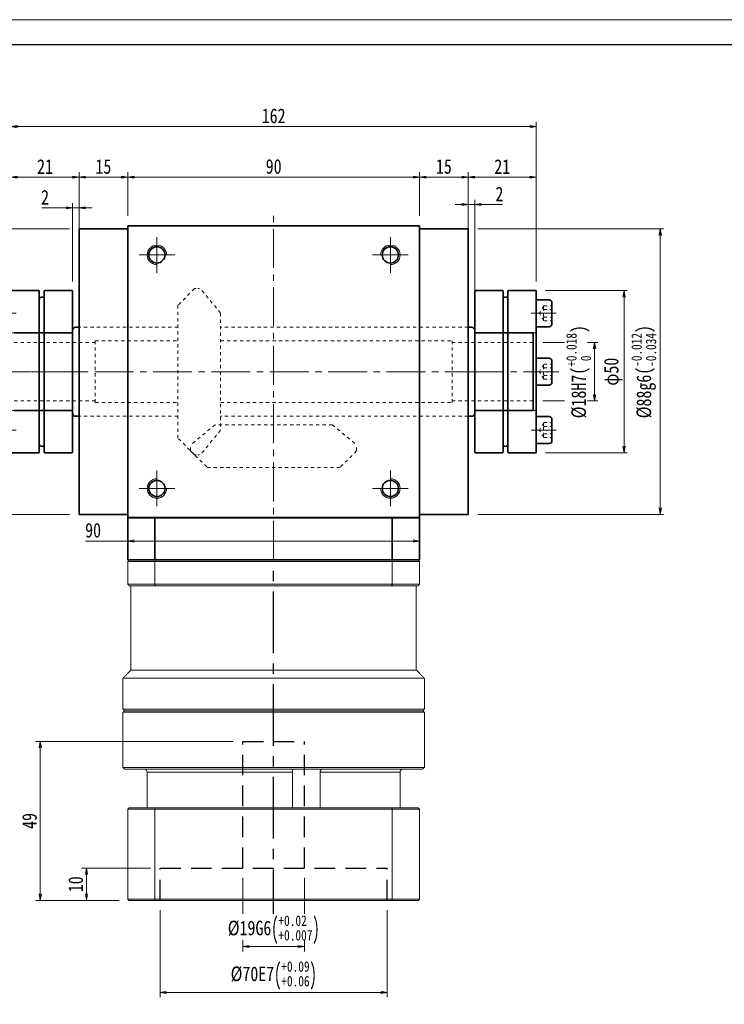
# Model space of a CAD drawing. Header units: millimetres. Extents: x -3 to 668, y 0 to 459.
# Tile 3 of 10: x 106 to 323, y 155 to 459. Entities that reach past the tile are written whole.
import ezdxf

# ---------------------------------------------------------------- set-up
doc = ezdxf.new("R2010")
doc.units = ezdxf.units.MM
for name, pattern in [('CENTER2', [28.575, 19.05, -3.175, 3.175, -3.175]), ('DASHED2', [9.525, 6.35, -3.175]), ('点画线', [18, 12, -2, 2, -2]), ('虚线', [2, 1, -1])]:
    doc.linetypes.add(name, pattern=pattern)
doc.layers.add('3中心线层', color=1, linetype='CENTER2')
doc.layers.add('4虚线层', color=6, linetype='DASHED2')
for name, color, linetype, lineweight in [('EB0', 7, 'Continuous', 35), ('中心线层', 1, '点画线', 18), ('图框_外框线', 7, 'Continuous', 18), ('尺寸线层', 3, 'Continuous', 18), ('粗实线', 7, 'Continuous', 40), ('粗实线层', 7, 'Continuous', 35), ('虚线层', 6, '虚线', 18)]:
    doc.layers.add(name, color=color, linetype=linetype, lineweight=lineweight)
doc.styles.add('宋体', font='SimSun.ttf', dxfattribs={"width": 0.8})
doc.dimstyles.new('A水平标注$0', dxfattribs={"dimtxt": 3.5, "dimasz": 2, "dimexe": 1.5, "dimexo": 3, "dimgap": 1.1, "dimtad": 1, "dimtoh": 1, "dimdec": 4, "dimdsep": 46, "dimtxsty": '宋体', "dimblk": 'OPEN', "dimcen": 3, "dimclrd": 3, "dimclre": 3, "dimclrt": 6, "dimadec": 0, "dimazin": 0, "dimtm": 1e-09, "dimtfac": 1, "dimtdec": 4, "dimtix": 1, "dimtmove": 0, "dimatfit": 3, "dimldrblk": 'OPEN', "dimfxl": 0, "dimlwd": 13, "dimlwe": 13, "dimarcsym": 0})
doc.dimstyles.new('D直径标注φ25', dxfattribs={"dimtxt": 3.5, "dimasz": 2, "dimexe": 1, "dimexo": 3, "dimtad": 1, "dimtoh": 1, "dimdec": 1, "dimdsep": 46, "dimtxsty": '宋体', "dimblk": 'OPEN', "dimcen": 3, "dimclrd": 3, "dimclre": 3, "dimclrt": 130, "dimadec": 0, "dimazin": 0, "dimtm": 1e-09, "dimtfac": 1, "dimtdec": 1, "dimtmove": 0, "dimatfit": 0, "dimldrblk": 'OPEN', "dimfxl": 0, "dimlwd": 13, "dimlwe": 13, "dimarcsym": 0})

# ---------------------------------------------------------------- blocks, each defined once
blk = doc.blocks.new('34fhh_1')
at = {"layer": '中心线层'}
blk.add_line((1.59, 0), (-6.07, 0), dxfattribs=at)
at = {"layer": '粗实线层'}
for p, q in [((-4.82, 3.31), (-4.82, -3.31)), ((0, 4.14), (-3.99, 4.14)), ((0, -4.14), (0, 4.14)), ((-3.99, -4.14), (0, -4.14))]:
    blk.add_line(p, q, dxfattribs=at)
for centre, start, end in [((-3.99, 3.31), 90, 180), ((-3.99, -3.31), 180, 270)]:
    blk.add_arc(centre, 0.828, start, end, dxfattribs=at)
at = {"layer": '虚线层'}
for p, q in [((-2.32, 2.31), (-4.82, 2.31)), ((-2.32, 1.15), (-4.82, 1.15)), ((-2.32, 2.31), (-0.99, 0)), ((-2.32, -2.31), (-0.99, 0)), ((-2.32, -1.15), (-4.82, -1.15)), ((-2.32, -2.31), (-4.82, -2.31))]:
    blk.add_line(p, q, dxfattribs=at)
for centre, radius, start, end in [((-3.47, 1.73), 1.29, 333.4349, 26.5651), ((-6.71, 0), 4.54, 345.2529, 14.7471), ((-3.47, -1.73), 1.29, 333.4349, 26.5651)]:
    blk.add_arc(centre, radius, start, end, dxfattribs=at)
blk = doc.blocks.new('zjt-090_1')
at = {"color": 7, "linetype": 'Continuous'}
for p, q in [((-19, -24.85), (-19, 24.85)), ((-10.41, 25), (-18.85, 25)), ((-10.26, 24.85), (-10.26, 0)), ((-8.74, 24.85), (-8.74, -24.85)), ((-0.15, 25), (-8.59, 25)), ((0, 24.85), (0, 0)), ((-10.26, 0), (-10.26, -24.85)), ((0, 0), (0, -24.85)), ((-18.85, -25), (-10.41, -25)), ((-8.59, -25), (-0.15, -25))]:
    blk.add_line(p, q, dxfattribs=at)
for centre, radius, start, end in [((-18.85, 24.85), 0.15, 90, 180), ((-10.41, 24.85), 0.15, 0, 90), ((-8.59, 24.85), 0.15, 90, 180), ((-0.15, 24.85), 0.15, 0, 90), ((-9.5, 22.25), 0.76, 0, 180), ((-9.5, -22.25), 0.76, 180, 0), ((-18.85, -24.85), 0.15, 180, 270), ((-10.41, -24.85), 0.15, 270, 0), ((-8.59, -24.85), 0.15, 180, 270), ((-0.15, -24.85), 0.15, 270, 0)]:
    blk.add_arc(centre, radius, start, end, dxfattribs=at)
at = {"layer": '中心线层'}
blk.add_line((3, 0), (-25.94, 0), dxfattribs=at)
at = {"layer": '粗实线层', "color": 6, "linetype": '虚线', "lineweight": 18}
for p, q in [((0, 12), (-19, 12)), ((0, -12), (-19, -12))]:
    blk.add_line(p, q, dxfattribs=at)
at = {"layer": '粗实线层'}
for p in [(-19, 18), (-19, 0)]:
    blk.add_blockref('34fhh_1', p, dxfattribs=at)
at = {"layer": '粗实线层', "xscale": -0.9999999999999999, "rotation": 180}
blk.add_blockref('34fhh_1', (-19, -18), dxfattribs=at)
blk = doc.blocks.new('_Open')
at = {"color": 0, "linetype": 'ByBlock', "lineweight": -2}
for p, q in [((-1, 0.17), (0, 0)), ((-1, -0.17), (0, 0)), ((0, 0), (-1, 0))]:
    blk.add_line(p, q, dxfattribs=at)
blk = doc.blocks.new('*D11')
at = {"layer": 'Defpoints', "color": 0, "transparency": 16777216}
for p in [(229.02, 410.01), (139.02, 395.05), (229.02, 395.05)]:
    blk.add_point(p, dxfattribs=at)
at = {"layer": '尺寸线层', "color": 3, "lineweight": 13, "transparency": 16777216}
for p, q in [((139.02, 398.05), (139.02, 411.51)), ((141.02, 410.01), (227.02, 410.01)), ((229.02, 398.05), (229.02, 411.51))]:
    blk.add_line(p, q, dxfattribs=at)
at = {"layer": '尺寸线层', "color": 3, "lineweight": 13, "transparency": 16777216, "xscale": 2, "yscale": 2, "zscale": 2, "rotation": 180}
blk.add_blockref('_Open', (139.02, 410.01), dxfattribs=at)
at = {"layer": '尺寸线层', "color": 3, "lineweight": 13, "transparency": 16777216, "xscale": 2, "yscale": 2, "zscale": 2}
blk.add_blockref('_Open', (229.02, 410.01), dxfattribs=at)
at = {"layer": '尺寸线层', "color": 6, "transparency": 16777216, "insert": (184.02, 413.3), "char_height": 4.5, "attachment_point": 5, "style": '宋体', "bg_fill": 3, "box_fill_scale": 1.1, "bg_fill_color": 257, "bg_fill_transparency": 0}
blk.add_mtext('90', dxfattribs=at)
blk = doc.blocks.new('*D12')
at = {"layer": 'Defpoints', "color": 0, "transparency": 16777216}
for p in [(124.02, 410.01), (139.02, 395.05), (124.02, 394.05)]:
    blk.add_point(p, dxfattribs=at)
at = {"layer": '尺寸线层', "color": 3, "lineweight": 13, "transparency": 16777216}
for p, q in [((124.02, 397.05), (124.02, 411.51)), ((137.02, 410.01), (126.02, 410.01)), ((139.02, 398.05), (139.02, 411.51))]:
    blk.add_line(p, q, dxfattribs=at)
at = {"layer": '尺寸线层', "color": 3, "lineweight": 13, "transparency": 16777216, "xscale": 2, "yscale": 2, "zscale": 2, "rotation": 180}
blk.add_blockref('_Open', (124.02, 410.01), dxfattribs=at)
at = {"layer": '尺寸线层', "color": 3, "lineweight": 13, "transparency": 16777216, "xscale": 2, "yscale": 2, "zscale": 2}
blk.add_blockref('_Open', (139.02, 410.01), dxfattribs=at)
at = {"layer": '尺寸线层', "color": 6, "transparency": 16777216, "insert": (131.52, 413.29), "char_height": 4.5, "attachment_point": 5, "style": '宋体', "bg_fill": 3, "box_fill_scale": 1.1, "bg_fill_color": 257, "bg_fill_transparency": 0}
blk.add_mtext('15', dxfattribs=at)
blk = doc.blocks.new('*D13')
at = {"layer": 'Defpoints', "color": 0, "transparency": 16777216}
for p in [(244.02, 410.01), (229.02, 395.05), (244.02, 394.05)]:
    blk.add_point(p, dxfattribs=at)
at = {"layer": '尺寸线层', "color": 3, "lineweight": 13, "transparency": 16777216}
for p, q in [((229.02, 398.05), (229.02, 411.51)), ((231.02, 410.01), (242.02, 410.01)), ((244.02, 397.05), (244.02, 411.51))]:
    blk.add_line(p, q, dxfattribs=at)
at = {"layer": '尺寸线层', "color": 3, "lineweight": 13, "transparency": 16777216, "xscale": 2, "yscale": 2, "zscale": 2, "rotation": 180}
blk.add_blockref('_Open', (229.02, 410.01), dxfattribs=at)
at = {"layer": '尺寸线层', "color": 3, "lineweight": 13, "transparency": 16777216, "xscale": 2, "yscale": 2, "zscale": 2}
blk.add_blockref('_Open', (244.02, 410.01), dxfattribs=at)
at = {"layer": '尺寸线层', "color": 6, "transparency": 16777216, "insert": (236.52, 413.29), "char_height": 4.5, "attachment_point": 5, "style": '宋体', "bg_fill": 3, "box_fill_scale": 1.1, "bg_fill_color": 257, "bg_fill_transparency": 0}
blk.add_mtext('15', dxfattribs=at)
blk = doc.blocks.new('*D16')
at = {"layer": 'Defpoints', "color": 0, "transparency": 16777216}
for p in [(122.02, 400.55), (124.02, 385.43), (122.02, 374.9)]:
    blk.add_point(p, dxfattribs=at)
at = {"layer": '尺寸线层', "color": 3, "lineweight": 13, "transparency": 16777216}
for p, q in [((122.02, 377.9), (122.02, 402.05)), ((124.02, 388.43), (124.02, 402.05)), ((112.52, 400.55), (115.61, 400.55)), ((115.61, 400.55), (120.02, 400.55)), ((124.02, 400.55), (122.02, 400.55)), ((126.02, 400.55), (128.02, 400.55))]:
    blk.add_line(p, q, dxfattribs=at)
at = {"layer": '尺寸线层', "color": 3, "lineweight": 13, "transparency": 16777216, "xscale": 2, "yscale": 2, "zscale": 2}
blk.add_blockref('_Open', (122.02, 400.55), dxfattribs=at)
at = {"layer": '尺寸线层', "color": 3, "lineweight": 13, "transparency": 16777216, "xscale": 2, "yscale": 2, "zscale": 2, "rotation": 180}
blk.add_blockref('_Open', (124.02, 400.55), dxfattribs=at)
at = {"layer": '尺寸线层', "color": 6, "transparency": 16777216, "insert": (113.52, 403.83), "char_height": 4.5, "attachment_point": 5, "style": '宋体', "bg_fill": 3, "box_fill_scale": 1.1, "bg_fill_color": 257, "bg_fill_transparency": 0}
blk.add_mtext('2', dxfattribs=at)
blk = doc.blocks.new('*D17')
at = {"layer": 'Defpoints', "color": 0, "transparency": 16777216}
for p in [(103.02, 410.01), (124.02, 394.05), (103.02, 374.9)]:
    blk.add_point(p, dxfattribs=at)
at = {"layer": '尺寸线层', "color": 3, "lineweight": 13, "transparency": 16777216}
for p, q in [((103.02, 377.9), (103.02, 411.51)), ((122.02, 410.01), (105.02, 410.01)), ((124.02, 397.05), (124.02, 411.51))]:
    blk.add_line(p, q, dxfattribs=at)
at = {"layer": '尺寸线层', "color": 3, "lineweight": 13, "transparency": 16777216, "xscale": 2, "yscale": 2, "zscale": 2, "rotation": 180}
blk.add_blockref('_Open', (103.02, 410.01), dxfattribs=at)
at = {"layer": '尺寸线层', "color": 3, "lineweight": 13, "transparency": 16777216, "xscale": 2, "yscale": 2, "zscale": 2}
blk.add_blockref('_Open', (124.02, 410.01), dxfattribs=at)
at = {"layer": '尺寸线层', "color": 6, "transparency": 16777216, "insert": (113.52, 413.29), "char_height": 4.5, "attachment_point": 5, "style": '宋体', "bg_fill": 3, "box_fill_scale": 1.1, "bg_fill_color": 257, "bg_fill_transparency": 0}
blk.add_mtext('21', dxfattribs=at)
blk = doc.blocks.new('*D18')
at = {"layer": 'Defpoints', "color": 0, "transparency": 16777216}
for p in [(246.02, 401.58), (244.02, 385.43), (246.02, 362.8)]:
    blk.add_point(p, dxfattribs=at)
at = {"layer": '尺寸线层', "color": 3, "lineweight": 13, "transparency": 16777216}
for p, q in [((242.02, 401.58), (240.02, 401.58)), ((244.02, 388.43), (244.02, 403.08)), ((244.02, 401.58), (246.02, 401.58)), ((246.02, 365.8), (246.02, 403.08)), ((251.53, 401.58), (248.02, 401.58)), ((254.63, 401.58), (251.53, 401.58))]:
    blk.add_line(p, q, dxfattribs=at)
at = {"layer": '尺寸线层', "color": 3, "lineweight": 13, "transparency": 16777216, "xscale": 2, "yscale": 2, "zscale": 2}
blk.add_blockref('_Open', (244.02, 401.58), dxfattribs=at)
at = {"layer": '尺寸线层', "color": 3, "lineweight": 13, "transparency": 16777216, "xscale": 2, "yscale": 2, "zscale": 2, "rotation": 180}
blk.add_blockref('_Open', (246.02, 401.58), dxfattribs=at)
at = {"layer": '尺寸线层', "color": 6, "transparency": 16777216, "insert": (253.63, 404.86), "char_height": 4.5, "attachment_point": 5, "style": '宋体', "bg_fill": 3, "box_fill_scale": 1.1, "bg_fill_color": 257, "bg_fill_transparency": 0}
blk.add_mtext('2', dxfattribs=at)
blk = doc.blocks.new('*D19')
at = {"layer": 'Defpoints', "color": 0, "transparency": 16777216}
for p in [(103.02, 425.6), (103.02, 374.9), (265.02, 374.9)]:
    blk.add_point(p, dxfattribs=at)
at = {"layer": '尺寸线层', "color": 3, "lineweight": 13, "transparency": 16777216}
for p, q in [((103.02, 377.9), (103.02, 427.1)), ((263.02, 425.6), (105.02, 425.6)), ((265.02, 377.9), (265.02, 427.1))]:
    blk.add_line(p, q, dxfattribs=at)
at = {"layer": '尺寸线层', "color": 3, "lineweight": 13, "transparency": 16777216, "xscale": 2, "yscale": 2, "zscale": 2, "rotation": 180}
blk.add_blockref('_Open', (103.02, 425.6), dxfattribs=at)
at = {"layer": '尺寸线层', "color": 3, "lineweight": 13, "transparency": 16777216, "xscale": 2, "yscale": 2, "zscale": 2}
blk.add_blockref('_Open', (265.02, 425.6), dxfattribs=at)
at = {"layer": '尺寸线层', "color": 6, "transparency": 16777216, "insert": (184.02, 428.9), "char_height": 4.5, "attachment_point": 5, "style": '宋体', "bg_fill": 3, "box_fill_scale": 1.1, "bg_fill_color": 257, "bg_fill_transparency": 0}
blk.add_mtext('162', dxfattribs=at)
blk = doc.blocks.new('*D20')
at = {"layer": 'Defpoints', "color": 0, "transparency": 16777216}
for p in [(124.02, 394.05), (64.8, 306.05), (124.02, 306.05)]:
    blk.add_point(p, dxfattribs=at)
at = {"layer": '尺寸线层', "color": 3, "lineweight": 13, "transparency": 16777216}
for p, q in [((121.02, 394.05), (63.8, 394.05)), ((64.8, 392.05), (64.8, 308.05)), ((121.02, 306.05), (63.8, 306.05))]:
    blk.add_line(p, q, dxfattribs=at)
at = {"layer": '尺寸线层', "color": 3, "lineweight": 13, "transparency": 16777216, "xscale": 2, "yscale": 2, "zscale": 2}
for p, rotation in [((64.8, 394.05), 90), ((64.8, 306.05), 270)]:
    blk.add_blockref('_Open', p, dxfattribs=dict(at, rotation=rotation))
at = {"layer": '尺寸线层', "color": 130, "transparency": 16777216, "insert": (59.73, 350.05), "char_height": 4.5, "attachment_point": 5, "rotation": 90, "style": '宋体', "bg_fill": 3, "box_fill_scale": 1.1, "bg_fill_color": 257, "bg_fill_transparency": 0}
blk.add_mtext('{\\A1;\\A1;%%C88g6({\\H0.707107x;\\S-0.012^ -0.034;})}', dxfattribs=at)
blk = doc.blocks.new('*D29')
at = {"layer": 'Defpoints', "color": 0, "transparency": 16777216}
for p in [(229.02, 297.85), (139.02, 292.05), (229.02, 292.05)]:
    blk.add_point(p, dxfattribs=at)
at = {"layer": '尺寸线层', "color": 3, "lineweight": 13, "transparency": 16777216}
for p, q in [((126.01, 297.85), (131.78, 297.85)), ((131.78, 297.85), (139.02, 297.85)), ((139.02, 295.05), (139.02, 299.35)), ((141.02, 297.85), (227.02, 297.85)), ((229.02, 295.05), (229.02, 299.35))]:
    blk.add_line(p, q, dxfattribs=at)
at = {"layer": '尺寸线层', "color": 3, "lineweight": 13, "transparency": 16777216, "xscale": 2, "yscale": 2, "zscale": 2, "rotation": 180}
blk.add_blockref('_Open', (139.02, 297.85), dxfattribs=at)
at = {"layer": '尺寸线层', "color": 3, "lineweight": 13, "transparency": 16777216, "xscale": 2, "yscale": 2, "zscale": 2}
blk.add_blockref('_Open', (229.02, 297.85), dxfattribs=at)
at = {"layer": '尺寸线层', "color": 6, "transparency": 16777216, "insert": (128.35, 301.15), "char_height": 4.5, "attachment_point": 5, "style": '宋体', "bg_fill": 3, "box_fill_scale": 1.1, "bg_fill_color": 257, "bg_fill_transparency": 0}
blk.add_mtext('90', dxfattribs=at)
blk = doc.blocks.new('*D33')
at = {"layer": 'Defpoints', "color": 0, "transparency": 16777216}
for p in [(264.02, 359.05), (264.02, 341.05)]:
    blk.add_point(p, dxfattribs=at)
at = {"layer": '尺寸线层', "color": 3, "lineweight": 13, "transparency": 16777216}
for p, q in [((267.02, 359.05), (283.98, 359.05)), ((282.98, 357.05), (282.98, 343.05)), ((267.02, 341.05), (283.98, 341.05))]:
    blk.add_line(p, q, dxfattribs=at)
at = {"layer": '尺寸线层', "color": 3, "lineweight": 13, "transparency": 16777216, "xscale": 2, "yscale": 2, "zscale": 2}
for p, rotation in [((282.98, 359.05), 90), ((282.98, 341.05), 270)]:
    blk.add_blockref('_Open', p, dxfattribs=dict(at, rotation=rotation))
at = {"layer": '尺寸线层', "color": 130, "transparency": 16777216, "insert": (278.07, 350.05), "char_height": 4.5, "attachment_point": 5, "rotation": 90, "style": '宋体', "bg_fill": 3, "box_fill_scale": 1.1, "bg_fill_color": 257, "bg_fill_transparency": 0}
blk.add_mtext('{\\A1;\\A1;%%C18H7({\\H0.707107x;\\S+0.018^  0;})}', dxfattribs=at)
at = {"layer": 'Defpoints', "color": 0, "transparency": 16777216}
blk.add_point((282.98, 341.05), dxfattribs=at)
blk = doc.blocks.new('*D34')
at = {"layer": 'Defpoints', "color": 0, "transparency": 16777216}
for p in [(264.87, 375.05), (264.87, 325.05), (292.08, 325.05)]:
    blk.add_point(p, dxfattribs=at)
at = {"layer": '尺寸线层', "color": 3, "lineweight": 13, "transparency": 16777216}
for p, q in [((267.87, 375.05), (293.08, 375.05)), ((292.08, 373.05), (292.08, 327.05)), ((267.87, 325.05), (293.08, 325.05))]:
    blk.add_line(p, q, dxfattribs=at)
at = {"layer": '尺寸线层', "color": 3, "lineweight": 13, "transparency": 16777216, "xscale": 2, "yscale": 2, "zscale": 2}
for p, rotation in [((292.08, 375.05), 90), ((292.08, 325.05), 270)]:
    blk.add_blockref('_Open', p, dxfattribs=dict(at, rotation=rotation))
at = {"layer": '尺寸线层', "color": 130, "transparency": 16777216, "insert": (288.73, 350.05), "char_height": 4.5, "attachment_point": 5, "rotation": 90, "style": '宋体', "bg_fill": 3, "box_fill_scale": 1.1, "bg_fill_color": 257, "bg_fill_transparency": 0}
blk.add_mtext('φ50', dxfattribs=at)
blk = doc.blocks.new('*D35')
at = {"layer": 'Defpoints', "color": 0, "transparency": 16777216}
for p in [(244.02, 394.05), (244.02, 306.05), (303.23, 306.05)]:
    blk.add_point(p, dxfattribs=at)
at = {"layer": '尺寸线层', "color": 3, "lineweight": 13, "transparency": 16777216}
for p, q in [((247.02, 394.05), (304.23, 394.05)), ((303.23, 392.05), (303.23, 308.05)), ((247.02, 306.05), (304.23, 306.05))]:
    blk.add_line(p, q, dxfattribs=at)
at = {"layer": '尺寸线层', "color": 3, "lineweight": 13, "transparency": 16777216, "xscale": 2, "yscale": 2, "zscale": 2}
for p, rotation in [((303.23, 394.05), 90), ((303.23, 306.05), 270)]:
    blk.add_blockref('_Open', p, dxfattribs=dict(at, rotation=rotation))
at = {"layer": '尺寸线层', "color": 130, "transparency": 16777216, "insert": (298.16, 350.05), "char_height": 4.5, "attachment_point": 5, "rotation": 90, "style": '宋体', "bg_fill": 3, "box_fill_scale": 1.1, "bg_fill_color": 257, "bg_fill_transparency": 0}
blk.add_mtext('{\\A1;\\A1;%%C88g6({\\H0.707107x;\\S-0.012^ -0.034;})}', dxfattribs=at)
blk = doc.blocks.new('*D36')
at = {"layer": 'Defpoints', "color": 0, "transparency": 16777216}
for p in [(265.02, 410.01), (244.02, 394.05), (265.02, 374.9)]:
    blk.add_point(p, dxfattribs=at)
at = {"layer": '尺寸线层', "color": 3, "lineweight": 13, "transparency": 16777216}
for p, q in [((244.02, 397.05), (244.02, 411.51)), ((246.02, 410.01), (263.02, 410.01)), ((265.02, 377.9), (265.02, 411.51))]:
    blk.add_line(p, q, dxfattribs=at)
at = {"layer": '尺寸线层', "color": 3, "lineweight": 13, "transparency": 16777216, "xscale": 2, "yscale": 2, "zscale": 2, "rotation": 180}
blk.add_blockref('_Open', (244.02, 410.01), dxfattribs=at)
at = {"layer": '尺寸线层', "color": 3, "lineweight": 13, "transparency": 16777216, "xscale": 2, "yscale": 2, "zscale": 2}
blk.add_blockref('_Open', (265.02, 410.01), dxfattribs=at)
at = {"layer": '尺寸线层', "color": 6, "transparency": 16777216, "insert": (254.52, 413.29), "char_height": 4.5, "attachment_point": 5, "style": '宋体', "bg_fill": 3, "box_fill_scale": 1.1, "bg_fill_color": 257, "bg_fill_transparency": 0}
blk.add_mtext('21', dxfattribs=at)
blk = doc.blocks.new('*D39')
at = {"layer": 'Defpoints', "color": 0, "transparency": 16777216}
for p in [(149.02, 187.05), (219.02, 187.05), (219.02, 158.71)]:
    blk.add_point(p, dxfattribs=at)
at = {"layer": '尺寸线层', "color": 3, "lineweight": 13, "transparency": 16777216}
for p, q in [((149.02, 184.05), (149.02, 157.21)), ((219.02, 184.05), (219.02, 157.21)), ((151.02, 158.71), (217.02, 158.71))]:
    blk.add_line(p, q, dxfattribs=at)
at = {"layer": '尺寸线层', "color": 3, "lineweight": 13, "transparency": 16777216, "xscale": 2, "yscale": 2, "zscale": 2, "rotation": 180}
blk.add_blockref('_Open', (149.02, 158.71), dxfattribs=at)
at = {"layer": '尺寸线层', "color": 3, "lineweight": 13, "transparency": 16777216, "xscale": 2, "yscale": 2, "zscale": 2}
blk.add_blockref('_Open', (219.02, 158.71), dxfattribs=at)
at = {"layer": '尺寸线层', "color": 6, "transparency": 16777216, "insert": (184.02, 163.9), "char_height": 4.5, "attachment_point": 5, "style": '宋体', "bg_fill": 3, "box_fill_scale": 1.1, "bg_fill_color": 257, "bg_fill_transparency": 0}
blk.add_mtext('{\\A1;{%%c70}{}{E7\\H0.7143x;{\\H2x;\\W0.5;(}\\S+0.09^ +0.06;{\\H2x;\\W0.5;)}}}', dxfattribs=at)
blk = doc.blocks.new('*D40')
at = {"layer": 'Defpoints', "color": 0, "transparency": 16777216}
for p in [(174.52, 197.05), (193.52, 197.05)]:
    blk.add_point(p, dxfattribs=at)
at = {"layer": '尺寸线层', "color": 3, "lineweight": 13, "transparency": 16777216}
for p, q in [((174.52, 194.05), (174.52, 171.34)), ((193.52, 194.05), (193.52, 171.34)), ((176.52, 172.84), (191.52, 172.84))]:
    blk.add_line(p, q, dxfattribs=at)
at = {"layer": '尺寸线层', "color": 3, "lineweight": 13, "transparency": 16777216, "xscale": 2, "yscale": 2, "zscale": 2, "rotation": 180}
blk.add_blockref('_Open', (174.52, 172.84), dxfattribs=at)
at = {"layer": '尺寸线层', "color": 3, "lineweight": 13, "transparency": 16777216, "xscale": 2, "yscale": 2, "zscale": 2}
blk.add_blockref('_Open', (193.52, 172.84), dxfattribs=at)
at = {"layer": '尺寸线层', "color": 6, "transparency": 16777216, "insert": (184.02, 178.03), "char_height": 4.5, "attachment_point": 5, "style": '宋体', "bg_fill": 3, "box_fill_scale": 1.1, "bg_fill_color": 257, "bg_fill_transparency": 0}
blk.add_mtext('{\\A1;{%%c19}{}{G6\\H0.7143x;{\\H2x;\\W0.5;(}\\S+0.02^ +0.007;{\\H2x;\\W0.5;)}}}', dxfattribs=at)
at = {"layer": 'Defpoints', "color": 0, "transparency": 16777216}
blk.add_point((193.52, 172.84), dxfattribs=at)
blk = doc.blocks.new('*D41')
at = {"layer": 'Defpoints', "color": 0, "transparency": 16777216}
for p in [(149.02, 197.05), (126.31, 187.05), (139.42, 187.05)]:
    blk.add_point(p, dxfattribs=at)
at = {"layer": '尺寸线层', "color": 3, "lineweight": 13, "transparency": 16777216}
for p, q in [((146.02, 197.05), (124.81, 197.05)), ((126.31, 195.05), (126.31, 189.05)), ((136.42, 187.05), (124.81, 187.05))]:
    blk.add_line(p, q, dxfattribs=at)
at = {"layer": '尺寸线层', "color": 3, "lineweight": 13, "transparency": 16777216, "xscale": 2, "yscale": 2, "zscale": 2}
for p, rotation in [((126.31, 197.05), 90), ((126.31, 187.05), 270)]:
    blk.add_blockref('_Open', p, dxfattribs=dict(at, rotation=rotation))
at = {"layer": '尺寸线层', "color": 6, "transparency": 16777216, "insert": (123.01, 192.05), "char_height": 4.5, "attachment_point": 5, "rotation": 90, "style": '宋体', "bg_fill": 3, "box_fill_scale": 1.1, "bg_fill_color": 257, "bg_fill_transparency": 0}
blk.add_mtext('10', dxfattribs=at)
blk = doc.blocks.new('*D42')
at = {"layer": 'Defpoints', "color": 0, "transparency": 16777216}
for p in [(174.52, 236.05), (112.07, 187.05), (139.42, 187.05)]:
    blk.add_point(p, dxfattribs=at)
at = {"layer": '尺寸线层', "color": 3, "lineweight": 13, "transparency": 16777216}
for p, q in [((171.52, 236.05), (110.57, 236.05)), ((112.07, 234.05), (112.07, 189.05)), ((136.42, 187.05), (110.57, 187.05))]:
    blk.add_line(p, q, dxfattribs=at)
at = {"layer": '尺寸线层', "color": 3, "lineweight": 13, "transparency": 16777216, "xscale": 2, "yscale": 2, "zscale": 2}
for p, rotation in [((112.07, 236.05), 90), ((112.07, 187.05), 270)]:
    blk.add_blockref('_Open', p, dxfattribs=dict(at, rotation=rotation))
at = {"layer": '尺寸线层', "color": 6, "transparency": 16777216, "insert": (108.77, 211.55), "char_height": 4.5, "attachment_point": 5, "rotation": 90, "style": '宋体', "bg_fill": 3, "box_fill_scale": 1.1, "bg_fill_color": 257, "bg_fill_transparency": 0}
blk.add_mtext('49', dxfattribs=at)

msp = doc.modelspace()

# ---------------------------------------------------------------- linework, layer by layer
at = {"color": 6, "linetype": '虚线', "lineweight": 18}
for p, q in [((159.62152, 375.65043), (154.52152, 370.55043)), ((167.64652, 368.12251), (161.43723, 375.65043)), ((167.64652, 368.12251), (167.64652, 331.97835)), ((165.94444, 333.68043), (158.41652, 327.47114)), ((167.64652, 331.97835), (161.43723, 324.45043)), ((202.0886, 333.68043), (165.94444, 333.68043)), ((202.0886, 333.68043), (209.61652, 327.47114)), ((159.62152, 324.45043), (154.52152, 329.55043)), ((158.41652, 325.65543), (158.41652, 327.47114)), ((158.41652, 325.65543), (163.51652, 320.55543)), ((209.61652, 325.65543), (204.51652, 320.55543)), ((209.61652, 325.65543), (209.61652, 327.47114))]:
    msp.add_line(p, q, dxfattribs=at)
at = {"color": 6, "linetype": '虚线', "lineweight": 18, "ltscale": 0.5}
for p, q in [((159.62152, 375.65043), (161.43723, 375.65043)), ((159.62152, 324.45043), (161.43723, 324.45043))]:
    msp.add_line(p, q, dxfattribs=at)
at = {"color": 7, "linetype": 'Continuous', "lineweight": 15}
for p, q in [((147.42271, 284.55043), (139.01506, 284.55043)), ((139.51506, 284.05043), (147.60078, 284.05043)), ((220.60741, 284.55043), (147.42271, 284.55043)), ((147.60078, 284.05043), (220.42934, 284.05043)), ((220.42934, 284.05043), (228.51506, 284.05043)), ((229.01506, 284.55043), (220.60741, 284.55043)), ((228.01506, 258.05043), (140.01506, 258.05043)), ((230.51506, 255.55043), (137.51506, 255.55043)), ((230.51506, 246.05043), (137.51506, 246.05043)), ((137.51506, 245.05043), (184.01506, 245.05043)), ((184.01506, 245.55043), (138.01506, 245.55043)), ((138.01506, 245.55043), (230.01506, 245.55043)), ((230.01506, 245.55043), (184.01506, 245.55043)), ((184.01506, 245.05043), (230.51506, 245.05043)), ((230.51506, 228.05043), (137.51506, 228.05043)), ((138.01506, 227.55043), (230.01506, 227.55043)), ((145.0143, 226.55043), (189.8435, 226.55043)), ((145.0143, 215.55043), (145.0143, 226.55043)), ((189.8435, 226.55043), (189.8435, 215.55043)), ((198.37491, 215.55043), (198.37491, 226.55043)), ((198.37491, 226.55043), (223.01583, 226.55043)), ((223.01583, 226.55043), (223.01583, 215.55043)), ((147.5651, 215.55043), (139.41506, 215.55043)), ((220.46503, 215.55043), (147.5651, 215.55043)), ((228.61506, 215.55043), (220.46503, 215.55043)), ((139.01506, 215.15043), (147.42271, 215.15043)), ((139.01506, 215.15043), (139.01506, 187.45043)), ((147.42271, 215.15043), (147.42271, 187.45043)), ((147.42271, 215.15043), (220.60741, 215.15043)), ((220.60741, 215.15043), (220.60741, 187.45043)), ((220.60741, 215.15043), (229.01506, 215.15043)), ((229.01506, 215.15043), (229.01506, 187.45043)), ((147.42271, 187.45043), (139.01506, 187.45043)), ((139.41506, 187.05043), (147.5651, 187.05043)), ((220.60741, 187.45043), (147.42271, 187.45043)), ((147.5651, 187.05043), (220.46503, 187.05043)), ((220.46503, 187.05043), (228.61506, 187.05043)), ((229.01506, 187.45043), (220.60741, 187.45043))]:
    msp.add_line(p, q, dxfattribs=at)
for points in [[(139.01506, 284.55043), (139.51506, 284.05043)], [(140.01506, 258.05043), (140.01506, 284.05043)], [(147.42271, 284.55043), (147.60078, 284.05043)], [(220.60741, 284.55043), (220.42934, 284.05043)], [(228.01506, 284.05043), (228.01506, 258.05043)], [(228.51506, 284.05043), (229.01506, 284.55043)], [(137.51506, 255.55043), (140.01506, 258.05043)], [(228.01506, 258.05043), (230.51506, 255.55043)], [(137.51506, 246.05043), (137.51506, 255.55043)], [(230.51506, 255.55043), (230.51506, 246.05043)], [(138.01506, 245.55043), (137.51506, 246.05043)], [(230.51506, 246.05043), (230.01506, 245.55043)], [(137.51506, 245.05043), (138.01506, 245.55043)], [(137.51506, 228.05043), (137.51506, 245.05043)], [(230.01506, 245.55043), (230.51506, 245.05043)], [(230.51506, 245.05043), (230.51506, 228.05043)], [(138.01506, 227.55043), (137.51506, 228.05043)], [(230.51506, 228.05043), (230.01506, 227.55043)], [(139.01506, 215.15043), (139.41506, 215.55043)], [(147.42271, 215.15043), (147.5651, 215.55043)], [(220.60741, 215.15043), (220.46503, 215.55043)], [(228.61506, 215.55043), (229.01506, 215.15043)], [(139.01506, 187.45043), (139.41506, 187.05043)], [(147.5651, 187.05043), (147.42271, 187.45043)], [(220.46503, 187.05043), (220.60741, 187.45043)], [(228.61506, 187.05043), (229.01506, 187.45043)]]:
    msp.add_open_spline(points, degree=1, dxfattribs=at)
for points, knots in [([(145.0143, 226.55043), (145.00406, 226.66051), (144.9836, 226.88065), (144.82402, 227.17554), (144.5848, 227.40347), (144.30732, 227.53122), (144.11681, 227.54485), (144.03883, 227.55043)], [0, 0, 0, 0, 0.2090346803, 0.4180270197, 0.631427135, 0.8491383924, 1, 1, 1, 1]), ([(189.81347, 227.4269), (189.813, 227.41943), (189.81003, 227.37235), (189.82268, 227.18916), (189.83884, 226.89616), (189.84195, 226.66569), (189.8435, 226.55043)], [0, 0, 0, 0, 0.058585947, 0.369068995, 0.684466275, 1, 1, 1, 1]), ([(198.37491, 226.55043), (198.38154, 226.66051), (198.39479, 226.88065), (198.49413, 227.17554), (198.63057, 227.40347), (198.77223, 227.53122), (198.85475, 227.54485), (198.88853, 227.55043)], [0, 0, 0, 0, 0.20903468, 0.41802702, 0.631427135, 0.849138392, 1, 1, 1, 1]), ([(223.99129, 227.55043), (223.97439, 227.55015), (223.84908, 227.54808), (223.61685, 227.49474), (223.33619, 227.3195), (223.12729, 227.05608), (223.02774, 226.78223), (223.01886, 226.60942), (223.01583, 226.55043)], [0, 0, 0, 0, 0.032681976, 0.242401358, 0.454080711, 0.670711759, 0.887588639, 1, 1, 1, 1])]:
    msp.add_open_spline(points, degree=3, knots=knots, dxfattribs=at)
at = {"layer": '4虚线层'}
for p, q in [((174.51751, 236.05043), (193.51751, 236.05043)), ((174.51821, 197.05043), (174.51751, 236.05043)), ((193.51821, 197.05043), (193.51751, 236.05043)), ((149.01821, 197.05043), (219.01821, 197.05043)), ((149.01839, 187.05043), (149.01821, 197.05043)), ((219.01839, 187.05043), (219.01821, 197.05043))]:
    msp.add_line(p, q, dxfattribs=at)
at = {"layer": 'EB0'}
for p in [(229.01652, 292.05043), (184.01652, 292.05043)]:
    msp.add_line(p, (139.01652, 292.05043), dxfattribs=at)
at = {"layer": '中心线层'}
for p, q in [((184.01652, 292.05043), (184.01652, 398.05043)), ((92.82702, 350.05043), (251.92201, 350.05043)), ((148.01652, 308.55043), (148.01652, 319.55043)), ((220.01652, 319.55043), (220.01652, 308.55043)), ((153.51652, 314.05043), (142.51652, 314.05043)), ((225.51652, 314.05043), (214.51652, 314.05043))]:
    msp.add_line(p, q, dxfattribs=at)
at = {"layer": '粗实线', "lineweight": 40}
msp.add_line((229.01652, 305.05043), (139.01652, 305.05043), dxfattribs=at)
at = {"layer": '粗实线层'}
for p, q in [((139.01652, 395.05043), (229.01652, 395.05043)), ((139.01652, 305.05043), (139.01652, 395.05043)), ((229.01652, 305.05043), (229.01652, 395.05043)), ((139.01652, 394.05043), (124.01652, 394.05043)), ((124.01652, 306.05043), (124.01652, 394.05043)), ((229.01652, 394.05043), (244.01652, 394.05043)), ((244.01652, 394.05043), (244.01652, 306.05043)), ((245.01652, 336.30043), (244.01652, 336.30043)), ((139.01652, 306.05043), (124.01652, 306.05043)), ((139.01652, 305.05043), (139.01652, 292.05043)), ((147.42417, 292.05043), (147.42417, 305.05043)), ((220.60887, 292.05043), (220.60887, 305.05043)), ((229.01652, 306.05043), (244.01652, 306.05043)), ((229.01652, 292.05043), (229.01652, 305.05043)), ((139.01652, 292.05043), (229.01652, 292.05043))]:
    msp.add_line(p, q, dxfattribs=at)
at = {"layer": '粗实线层', "color": 6, "linetype": '虚线', "lineweight": 18}
for p, q in [((154.52152, 329.55043), (154.52152, 370.55043)), ((104.01652, 359.05043), (129.01652, 359.05043)), ((129.01652, 340.55043), (129.01652, 359.55043)), ((129.01652, 359.55043), (154.52152, 359.55043)), ((167.64652, 359.55043), (239.01652, 359.55043)), ((239.01652, 359.55043), (239.01652, 340.55043)), ((264.01652, 359.05043), (239.01652, 359.05043)), ((104.01652, 341.05043), (129.01652, 341.05043)), ((129.01652, 340.55043), (154.52152, 340.55043)), ((167.64652, 340.55043), (239.01652, 340.55043)), ((264.01652, 341.05043), (239.01652, 341.05043)), ((244.01652, 336.30043), (167.64652, 336.30043)), ((163.51652, 320.55543), (204.51652, 320.55543))]:
    msp.add_line(p, q, dxfattribs=at)
at = {"layer": '粗实线层'}
for centre in [(148.01652, 314.05043), (220.01652, 314.05043)]:
    msp.add_circle(centre, 2.5, dxfattribs=at)
msp.add_arc((245.01652, 337.30043), 1, 270, 0, dxfattribs=at)
at = {"layer": '粗实线层', "lineweight": 18}
for centre, start, end in [((148.01652, 314.05043), 90, 360), ((220.01652, 314.05043), 180, 90)]:
    msp.add_arc(centre, 3, start, end, dxfattribs=at)

# ---------------------------------------------------------------- block references
at = {"layer": '粗实线层'}
msp.add_blockref('zjt-090_1', (122.01652, 350.05043), dxfattribs=at)

# ---------------------------------------------------------------- next in the draw order: dimensions: what is measured, and where the dimension line sits
at = {"layer": '尺寸线层'}
dim = msp.add_linear_dim(base=(229.01652, 410.00506), p1=(139.01652, 395.05043), p2=(229.01652, 395.05043), dimstyle='A水平标注$0', override={"dimtxt": 4.5, "dimdec": 1, "dimpost": '<>', "dimblk": 'Open', "dimtvp": 0.1, "dimtfill": 1, "dimtfillclr": 256}, dxfattribs=at)
dim.commit()
dim.dimension.update_dxf_attribs({"geometry": '*D11', "text_midpoint": (184.01652, 413.30478)})
dim = msp.add_linear_dim(base=(282.98298, 341.05043), p1=(264.01652, 359.05043), p2=(264.01652, 341.05043), angle=270, text='{\\A1;\\A1;%%C18H7({\\H0.707107x;\\S+0.018^  0;})}', dimstyle='D直径标注φ25', override={"dimtxt": 4.5, "dimgap": 1, "dimpost": 'φ<>', "dimtp": 0.018, "dimtm": 0, "dimtdec": 3, "dimtzin": 8}, dxfattribs=at)
dim.commit()
dim.dimension.update_dxf_attribs({"geometry": '*D33', "text_midpoint": (282.98298, 350.05043), "dimtype": 160})
dim = msp.add_linear_dim(base=(229.01652, 297.84858), p1=(139.01652, 292.05043), p2=(229.01652, 292.05043), dimstyle='A水平标注$0', override={"dimtxt": 4.5, "dimdec": 1, "dimpost": '<>', "dimblk": 'Open', "dimtvp": 0.1, "dimtfill": 1, "dimtfillclr": 256}, dxfattribs=at)
dim.commit()
dim.dimension.update_dxf_attribs({"geometry": '*D29', "text_midpoint": (128.34718, 297.84858), "dimtype": 160})

# ---------------------------------------------------------------- next in the draw order: linework, layer by layer
at = {"color": 7, "linetype": 'Continuous', "lineweight": 15}
for p, q in [((139.01506, 291.55043), (147.42271, 291.55043)), ((139.01506, 284.55043), (139.01506, 291.55043)), ((147.60078, 292.05043), (139.51506, 292.05043)), ((147.42271, 291.55043), (220.60741, 291.55043)), ((147.42271, 291.55043), (147.42271, 284.55043)), ((220.42934, 292.05043), (147.60078, 292.05043)), ((228.51506, 292.05043), (220.42934, 292.05043)), ((220.60741, 291.55043), (229.01506, 291.55043)), ((220.60741, 284.55043), (220.60741, 291.55043)), ((229.01506, 291.55043), (229.01506, 284.55043))]:
    msp.add_line(p, q, dxfattribs=at)
for points in [[(139.51506, 292.05043), (139.01506, 291.55043)], [(147.60078, 292.05043), (147.42271, 291.55043)], [(220.42934, 292.05043), (220.60741, 291.55043)], [(228.51506, 292.05043), (229.01506, 291.55043)]]:
    msp.add_open_spline(points, degree=1, dxfattribs=at)
at = {"layer": '3中心线层'}
msp.add_line((184.01856, 177.53653), (184.01652, 292.05043), dxfattribs=at)

# ---------------------------------------------------------------- next in the draw order: dimensions: what is measured, and where the dimension line sits
at = {"layer": '尺寸线层'}
for base, p1, p2, picture, middle in [((124.01652, 410.00506), (139.01652, 395.05043), (124.01652, 394.05043), '*D12', (131.51652, 413.29221)), ((244.01652, 410.00506), (229.01652, 395.05043), (244.01652, 394.05043), '*D13', (236.51652, 413.29221))]:
    dim = msp.add_linear_dim(base=base, p1=p1, p2=p2, dimstyle='A水平标注$0', override={"dimtxt": 4.5, "dimdec": 1, "dimpost": '<>', "dimblk": 'Open', "dimtvp": 0.1, "dimtfill": 1, "dimtfillclr": 256}, dxfattribs=at)
    dim.commit()
    dim.dimension.update_dxf_attribs({"geometry": picture, "text_midpoint": middle})

# ---------------------------------------------------------------- next in the draw order: dimensions: what is measured, and where the dimension line sits
for base, p1, p2, picture, middle in [((122.01652, 400.55198), (124.01652, 385.43312), (122.01652, 374.90043), '*D16', (113.51652, 400.55198)), ((246.01652, 401.58043), (244.01652, 385.43312), (246.01652, 362.80043), '*D18', (253.63045, 401.58043))]:
    dim = msp.add_linear_dim(base=base, p1=p1, p2=p2, dimstyle='A水平标注$0', override={"dimtxt": 4.5, "dimdec": 1, "dimpost": '<>', "dimblk": 'Open', "dimtvp": 0.1, "dimtfill": 1, "dimtfillclr": 256}, dxfattribs=at)
    dim.commit()
    dim.dimension.update_dxf_attribs({"geometry": picture, "text_midpoint": middle, "dimtype": 160})

# ---------------------------------------------------------------- next in the draw order: linework, layer by layer
at = {"layer": '粗实线层', "color": 6, "linetype": '虚线', "lineweight": 18}
msp.add_line((244.01652, 363.80043), (167.64652, 363.80043), dxfattribs=at)
at = {"layer": '粗实线层'}
for p, q in [((245.01652, 363.80043), (244.01652, 363.80043)), ((246.01652, 362.80043), (246.01652, 337.30043))]:
    msp.add_line(p, q, dxfattribs=at)
msp.add_arc((245.01652, 362.80043), 1, 0, 90, dxfattribs=at)

# ---------------------------------------------------------------- next in the draw order: dimensions: what is measured, and where the dimension line sits
at = {"layer": '尺寸线层'}
dim = msp.add_linear_dim(base=(103.01652, 410.00506), p1=(124.01652, 394.05043), p2=(103.01652, 374.90043), dimstyle='A水平标注$0', override={"dimtxt": 4.5, "dimdec": 1, "dimpost": '<>', "dimblk": 'Open', "dimtvp": 0.1, "dimtfill": 1, "dimtfillclr": 256}, dxfattribs=at)
dim.commit()
dim.dimension.update_dxf_attribs({"geometry": '*D17', "text_midpoint": (113.51652, 413.29221)})

# ---------------------------------------------------------------- next in the draw order: dimensions: what is measured, and where the dimension line sits
dim = msp.add_linear_dim(base=(103.01652, 425.60237), p1=(265.01652, 374.90043), p2=(103.01652, 374.90043), dimstyle='A水平标注$0', override={"dimtxt": 4.5, "dimdec": 1, "dimpost": '<>', "dimblk": 'Open', "dimtvp": 0.1, "dimtfill": 1, "dimtfillclr": 256}, dxfattribs=at)
dim.commit()
dim.dimension.update_dxf_attribs({"geometry": '*D19', "text_midpoint": (184.01652, 428.90209)})

# ---------------------------------------------------------------- next in the draw order: linework, layer by layer
at = {"layer": '中心线层'}
for p, q in [((148.01652, 380.55043), (148.01652, 391.55043)), ((220.01652, 391.55043), (220.01652, 380.55043)), ((142.51652, 386.05043), (153.51652, 386.05043)), ((214.51652, 386.05043), (225.51652, 386.05043))]:
    msp.add_line(p, q, dxfattribs=at)
at = {"layer": '粗实线层'}
for centre in [(148.01652, 386.05043), (220.01652, 386.05043)]:
    msp.add_circle(centre, 2.5, dxfattribs=at)
at = {"layer": '粗实线层', "lineweight": 18}
for centre, start, end in [((148.01652, 386.05043), 0, 270), ((220.01652, 386.05043), 270, 180)]:
    msp.add_arc(centre, 3, start, end, dxfattribs=at)

# ---------------------------------------------------------------- next in the draw order: dimensions: what is measured, and where the dimension line sits
at = {"layer": '尺寸线层'}
dim = msp.add_linear_dim(base=(64.80091, 306.05043), p1=(124.01652, 394.05043), p2=(124.01652, 306.05043), angle=270, text='{\\A1;\\A1;%%C88g6({\\H0.707107x;\\S-0.012^ -0.034;})}', dimstyle='D直径标注φ25', override={"dimtxt": 4.5, "dimgap": 1, "dimpost": 'φ<>', "dimtp": -0.012, "dimtm": 0.034, "dimtdec": 3, "dimtzin": 8}, dxfattribs=at)
dim.commit()
dim.dimension.update_dxf_attribs({"geometry": '*D20', "text_midpoint": (59.73233, 350.05043)})
dim = msp.add_linear_dim(base=(292.07814, 325.05043), p1=(264.86652, 375.05043), p2=(264.86652, 325.05043), angle=270, dimstyle='D直径标注φ25', override={"dimtxt": 4.5, "dimgap": 1, "dimpost": 'φ<>'}, dxfattribs=at)
dim.commit()
dim.dimension.update_dxf_attribs({"geometry": '*D34', "text_midpoint": (288.72759, 350.05043)})

# ---------------------------------------------------------------- next in the draw order: linework, layer by layer
at = {"layer": '粗实线层'}
for p, q in [((122.01652, 362.04949), (104.01652, 362.04949)), ((122.01652, 362.80043), (122.01652, 337.30043)), ((123.01652, 363.80043), (124.01652, 363.80043)), ((104.01652, 338.05043), (122.01652, 338.05043)), ((123.01652, 336.30043), (124.01652, 336.30043))]:
    msp.add_line(p, q, dxfattribs=at)
at = {"layer": '粗实线层', "color": 6, "linetype": '虚线', "lineweight": 18}
for p, q in [((154.52152, 363.80043), (124.01652, 363.80043)), ((154.52152, 336.30043), (124.01652, 336.30043))]:
    msp.add_line(p, q, dxfattribs=at)
at = {"layer": '粗实线层'}
for centre, start, end in [((123.01652, 362.80043), 90, 180), ((123.01652, 337.30043), 180, 270)]:
    msp.add_arc(centre, 1, start, end, dxfattribs=at)

# ---------------------------------------------------------------- next in the draw order: dimensions: what is measured, and where the dimension line sits
at = {"layer": '尺寸线层'}
dim = msp.add_linear_dim(base=(303.23213, 306.05043), p1=(244.01652, 394.05043), p2=(244.01652, 306.05043), angle=270, text='{\\A1;\\A1;%%C88g6({\\H0.707107x;\\S-0.012^ -0.034;})}', dimstyle='D直径标注φ25', override={"dimtxt": 4.5, "dimgap": 1, "dimpost": 'φ<>', "dimtp": -0.012, "dimtm": 0.034, "dimtdec": 3, "dimtzin": 8}, dxfattribs=at)
dim.commit()
dim.dimension.update_dxf_attribs({"geometry": '*D35', "text_midpoint": (298.16355, 350.05043)})

# ---------------------------------------------------------------- next in the draw order: linework, layer by layer
at = {"layer": '粗实线层'}
for p, q in [((246.01652, 362.04949), (264.01652, 362.04949)), ((264.01652, 362.04949), (264.01652, 338.05043)), ((264.01652, 338.05043), (246.01652, 338.05043))]:
    msp.add_line(p, q, dxfattribs=at)

# ---------------------------------------------------------------- next in the draw order: block references
at = {"layer": '粗实线层', "xscale": -1}
msp.add_blockref('zjt-090_1', (246.01652, 350.05043), dxfattribs=at)

# ---------------------------------------------------------------- next in the draw order: dimensions: what is measured, and where the dimension line sits
at = {"layer": '尺寸线层'}
dim = msp.add_linear_dim(base=(265.01652, 410.00506), p1=(244.01652, 394.05043), p2=(265.01652, 374.90043), dimstyle='A水平标注$0', override={"dimtxt": 4.5, "dimdec": 1, "dimpost": '<>', "dimblk": 'Open', "dimtvp": 0.1, "dimtfill": 1, "dimtfillclr": 256}, dxfattribs=at)
dim.commit()
dim.dimension.update_dxf_attribs({"geometry": '*D36', "text_midpoint": (254.51652, 413.29221)})

# ---------------------------------------------------------------- next in the draw order: linework, layer by layer
at = {"layer": '图框_外框线', "color": 3}
msp.add_lwpolyline([(0, 0), (648.47555, 0), (648.47555, 458.56485), (0, 458.56485)], close=True, dxfattribs=at)
at = {"layer": '图框_外框线', "color": 3, "lineweight": 25}
msp.add_lwpolyline([(38.59974, 7.71995), (640.75561, 7.71995), (640.75561, 450.84491), (38.59974, 450.84491)], close=True, dxfattribs=at)

# ---------------------------------------------------------------- next in the draw order: dimensions: what is measured, and where the dimension line sits
at = {"layer": '尺寸线层'}
dim = msp.add_linear_dim(base=(219.01839, 158.70903), p1=(149.01839, 187.05043), p2=(219.01839, 187.05043), text='{\\A1;{%%c<>}{}{E7\\H0.7143x;{\\H2x;\\W0.5;(}\\S+0.09^ +0.06;{\\H2x;\\W0.5;)}}}', dimstyle='A水平标注$0', override={"dimtxt": 4.5, "dimdec": 1, "dimpost": '<>', "dimblk": 'Open', "dimtp": 0.09, "dimtm": -0.06, "dimtdec": 2, "dimtvp": 0.1, "dimtfill": 1, "dimtfillclr": 256, "dimtzin": 8}, dxfattribs=at)
dim.commit()
dim.dimension.update_dxf_attribs({"geometry": '*D39', "text_midpoint": (184.01839, 158.70903), "dimtype": 160})

# ---------------------------------------------------------------- next in the draw order: dimensions: what is measured, and where the dimension line sits
dim = msp.add_linear_dim(base=(126.31234, 187.05043), p1=(149.01821, 197.05043), p2=(139.41506, 187.05043), angle=90, dimstyle='A水平标注$0', override={"dimtxt": 4.5, "dimdec": 1, "dimpost": '<>', "dimblk": 'Open', "dimtvp": 0.1, "dimtfill": 1, "dimtfillclr": 256}, dxfattribs=at)
dim.commit()
dim.dimension.update_dxf_attribs({"geometry": '*D41', "text_midpoint": (123.01262, 192.05043)})
dim = msp.add_linear_dim(base=(193.51821, 172.84014), p1=(174.51821, 197.05043), p2=(193.51821, 197.05043), text='{\\A1;{%%c<>}{}{G6\\H0.7143x;{\\H2x;\\W0.5;(}\\S+0.02^ +0.007;{\\H2x;\\W0.5;)}}}', dimstyle='A水平标注$0', override={"dimtxt": 4.5, "dimdec": 1, "dimpost": '<>', "dimblk": 'Open', "dimtp": 0.02, "dimtm": -0.007, "dimtdec": 3, "dimtvp": 0.1, "dimtfill": 1, "dimtfillclr": 256, "dimtzin": 8}, dxfattribs=at)
dim.commit()
dim.dimension.update_dxf_attribs({"geometry": '*D40', "text_midpoint": (184.01821, 172.84014), "dimtype": 160})

# ---------------------------------------------------------------- next in the draw order: dimensions: what is measured, and where the dimension line sits
dim = msp.add_linear_dim(base=(112.06575, 187.05043), p1=(174.51751, 236.05043), p2=(139.41506, 187.05043), angle=90, dimstyle='A水平标注$0', override={"dimtxt": 4.5, "dimdec": 1, "dimpost": '<>', "dimblk": 'Open', "dimtvp": 0.1, "dimtfill": 1, "dimtfillclr": 256}, dxfattribs=at)
dim.commit()
dim.dimension.update_dxf_attribs({"geometry": '*D42', "text_midpoint": (108.76603, 211.55043)})

doc.saveas('drawing.dxf')
